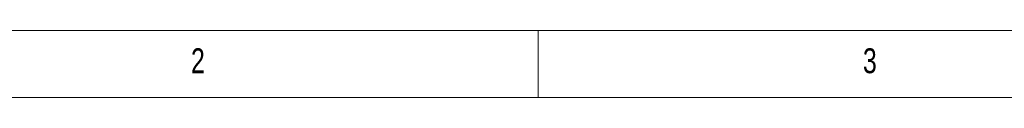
# Model space of a CAD drawing. Header units: millimetres. Extents: x 5 to 415, y 5 to 292.
# Tile 22 of 57: x 71 to 145, y 287 to 292. Entities that reach past the tile are written whole.
import ezdxf

# ---------------------------------------------------------------- set-up
doc = ezdxf.new("R2010")
doc.units = ezdxf.units.MM
doc.styles.add('SLDTEXTSTYLE0', font='TXT', dxfattribs={"width": 0.75})

msp = doc.modelspace()

# ---------------------------------------------------------------- linework, layer by layer
at = {"color": 7, "linetype": 'Continuous', "lineweight": 0}
for p, q in [((415, 292), (5, 292)), ((110, 292), (110, 287)), ((409.996, 287), (9.996, 287))]:
    msp.add_line(p, q, dxfattribs=at)

# ---------------------------------------------------------------- texts
at = {"color": 7, "linetype": 'Continuous', "lineweight": 0, "char_height": 1.852, "attachment_point": 1, "style": 'SLDTEXTSTYLE0'}
for s, insert in [('2', (84.167, 290.668)), ('3', (134.167, 290.668))]:
    msp.add_mtext(s, dxfattribs=dict(at, insert=insert))

doc.saveas('drawing.dxf')
